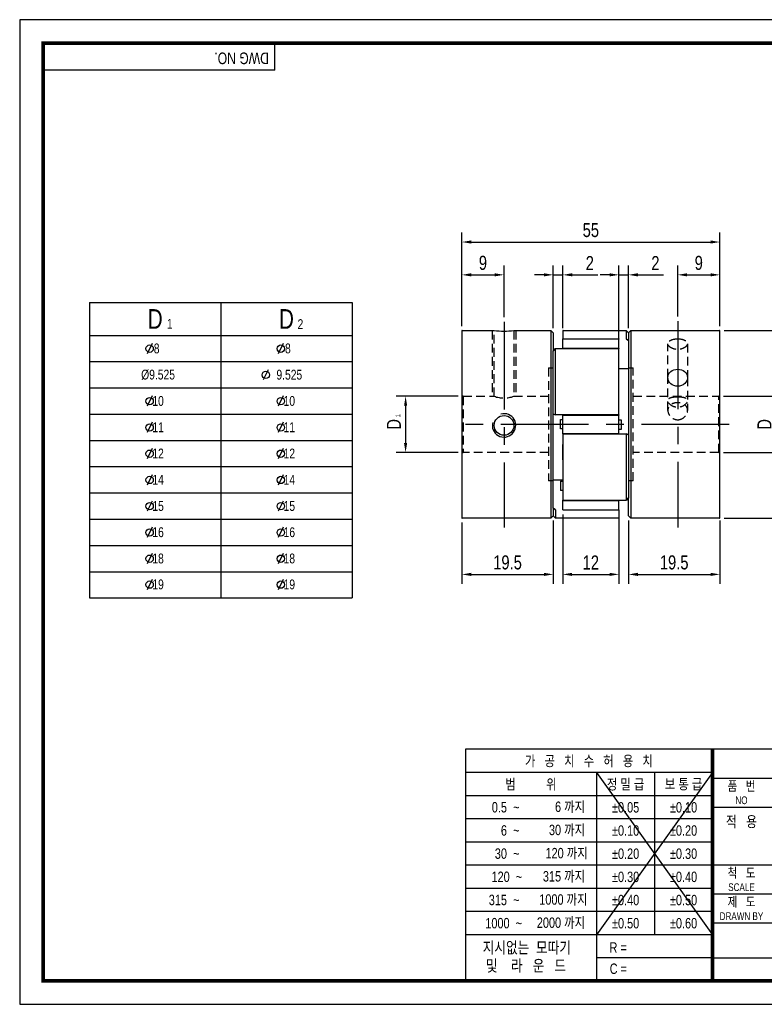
# Model space of a CAD drawing. Header units: millimetres. Extents: x 0 to 297, y 0 to 210.
# Tile 1 of 2: x 0 to 159, y 0 to 210. Entities that reach past the tile are written whole.
import ezdxf
from ezdxf.enums import TextEntityAlignment as Align

# ---------------------------------------------------------------- set-up
doc = ezdxf.new("R2010")
doc.units = ezdxf.units.MM
doc.header["$LTSCALE"] = 15
for name, pattern in [('CENTER', [2, 1.25, -0.25, 0.25, -0.25]), ('CENTER2', [1.125, 0.75, -0.125, 0.125, -0.125]), ('DASHED', [0.75, 0.5, -0.25]), ('HIDDEN', [0.375, 0.25, -0.125]), ('HIDDEN2', [0.1875, 0.125, -0.0625]), ('PHANTOM2', [1.25, 0.625, -0.125, 0.125, -0.125, 0.125, -0.125])]:
    doc.linetypes.add(name, pattern=pattern)
doc.layers.get('0').update_dxf_attribs({"linetype": 'CONTINUOUS'})
doc.layers.get('Defpoints').update_dxf_attribs({"linetype": 'CONTINUOUS'})
for name, color, linetype in [('BM', 2, 'CONTINUOUS'), ('C', 1, 'CENTER2'), ('CT', 1, 'CENTER'), ('D', 7, 'CONTINUOUS'), ('DIM', 7, 'CONTINUOUS'), ('H', 3, 'HIDDEN'), ('HD', 4, 'DASHED'), ('P', 4, 'PHANTOM2'), ('SJCA-40-D12_PART', 7, 'CONTINUOUS')]:
    doc.layers.add(name, color=color, linetype=linetype)
doc.styles.get("Standard").update_dxf_attribs({"font": 'Gulim.ttf', "width": 0.8, "height": 3})
doc.dimstyles.new('LIM', dxfattribs={"dimtxt": 2, "dimasz": 2, "dimexe": 2, "dimexo": 1, "dimgap": 1, "dimtad": 1, "dimdec": 3, "dimzin": 9, "dimdsep": 46, "dimtxsty": 'Standard', "dimcen": 3, "dimclrd": 1, "dimclre": 1, "dimadec": 0, "dimazin": 0, "dimtfac": 1, "dimtdec": 3, "dimtmove": 0, "dimatfit": 3, "dimfxl": 0, "dimtolj": 1, "dimtzin": 0, "dimarcsym": 0})

# ---------------------------------------------------------------- blocks, each defined once
blk = doc.blocks.new('*D101')
at = {"layer": 'Defpoints', "color": 0}
for p in [(103.33, 155.58), (103.33, 145.58), (94.33, 143.64)]:
    blk.add_point(p, dxfattribs=at)
at = {"layer": 'DIM', "color": 1, "lineweight": -2}
for p, q in [((94.33, 144.64), (94.33, 157.58)), ((103.33, 146.58), (103.33, 157.58)), ((96.33, 155.58), (101.33, 155.58))]:
    blk.add_line(p, q, dxfattribs=at)
at = {"layer": 'DIM', "color": 1}
for points in [[(96.33, 155.92), (96.33, 155.25), (94.33, 155.58)], [(101.33, 155.92), (101.33, 155.25), (103.33, 155.58)]]:
    blk.add_solid(points, dxfattribs=at)
at = {"layer": 'DIM', "color": 0, "insert": (98.83, 158.12), "char_height": 3, "attachment_point": 5}
blk.add_mtext('\\A1;9', dxfattribs=at)
blk = doc.blocks.new('*D102')
at = {"layer": 'Defpoints', "color": 0}
for p in [(115.88, 155.58), (113.83, 143.19), (115.88, 143.19)]:
    blk.add_point(p, dxfattribs=at)
at = {"layer": 'DIM', "color": 1, "lineweight": -2}
for p, q in [((113.83, 144.19), (113.83, 157.58)), ((115.88, 144.19), (115.88, 157.58)), ((111.83, 155.58), (109.83, 155.58)), ((113.83, 155.58), (115.88, 155.58)), ((117.88, 155.58), (123.37, 155.58))]:
    blk.add_line(p, q, dxfattribs=at)
at = {"layer": 'DIM', "color": 1}
for points in [[(111.83, 155.92), (111.83, 155.25), (113.83, 155.58)], [(117.88, 155.92), (117.88, 155.25), (115.88, 155.58)]]:
    blk.add_solid(points, dxfattribs=at)
at = {"layer": 'DIM', "color": 0, "insert": (121.63, 158.09), "char_height": 3, "attachment_point": 5}
blk.add_mtext('\\A1;2', dxfattribs=at)
blk = doc.blocks.new('*D103')
at = {"layer": 'Defpoints', "color": 0}
for p in [(129.88, 155.58), (129.88, 143.19), (127.85, 140.93)]:
    blk.add_point(p, dxfattribs=at)
at = {"layer": 'DIM', "color": 1, "lineweight": -2}
for p, q in [((127.85, 141.93), (127.85, 157.58)), ((129.88, 144.19), (129.88, 157.58)), ((125.85, 155.58), (123.85, 155.58)), ((127.85, 155.58), (129.88, 155.58)), ((131.88, 155.58), (137.37, 155.58))]:
    blk.add_line(p, q, dxfattribs=at)
at = {"layer": 'DIM', "color": 1}
for points in [[(125.85, 155.92), (125.85, 155.25), (127.85, 155.58)], [(131.88, 155.92), (131.88, 155.25), (129.88, 155.58)]]:
    blk.add_solid(points, dxfattribs=at)
at = {"layer": 'DIM', "color": 0, "insert": (135.63, 158.09), "char_height": 3, "attachment_point": 5}
blk.add_mtext('\\A1;2', dxfattribs=at)
blk = doc.blocks.new('*D104')
at = {"layer": 'Defpoints', "color": 0}
for p in [(149.38, 155.58), (140.38, 145.69), (149.38, 143.64)]:
    blk.add_point(p, dxfattribs=at)
at = {"layer": 'DIM', "color": 1, "lineweight": -2}
for p, q in [((140.38, 146.69), (140.38, 157.58)), ((149.38, 144.64), (149.38, 157.58)), ((142.38, 155.58), (147.38, 155.58))]:
    blk.add_line(p, q, dxfattribs=at)
at = {"layer": 'DIM', "color": 1}
for points in [[(142.38, 155.92), (142.38, 155.25), (140.38, 155.58)], [(147.38, 155.92), (147.38, 155.25), (149.38, 155.58)]]:
    blk.add_solid(points, dxfattribs=at)
at = {"layer": 'DIM', "color": 0, "insert": (144.88, 158.12), "char_height": 3, "attachment_point": 5}
blk.add_mtext('\\A1;9', dxfattribs=at)
blk = doc.blocks.new('*D105')
at = {"layer": 'Defpoints', "color": 0}
for p in [(94.33, 103.74), (113.83, 104.19), (113.83, 91.69)]:
    blk.add_point(p, dxfattribs=at)
at = {"layer": 'DIM', "color": 1, "lineweight": -2}
for p, q in [((113.83, 103.19), (113.83, 89.69)), ((94.33, 102.74), (94.33, 89.69)), ((96.33, 91.69), (111.83, 91.69))]:
    blk.add_line(p, q, dxfattribs=at)
at = {"layer": 'DIM', "color": 1}
for points in [[(96.33, 92.03), (96.33, 91.36), (94.33, 91.69)], [(111.83, 92.03), (111.83, 91.36), (113.83, 91.69)]]:
    blk.add_solid(points, dxfattribs=at)
at = {"layer": 'DIM', "color": 0, "insert": (104.08, 94.23), "char_height": 3, "attachment_point": 5}
blk.add_mtext('\\A1;19.5', dxfattribs=at)
blk = doc.blocks.new('*D106')
at = {"layer": 'Defpoints', "color": 0}
for p in [(129.88, 104.19), (149.38, 104.19), (149.38, 91.69)]:
    blk.add_point(p, dxfattribs=at)
at = {"layer": 'DIM', "color": 1, "lineweight": -2}
for p, q in [((129.88, 103.19), (129.88, 89.69)), ((149.38, 103.19), (149.38, 89.69)), ((131.88, 91.69), (147.38, 91.69))]:
    blk.add_line(p, q, dxfattribs=at)
at = {"layer": 'DIM', "color": 1}
for points in [[(131.88, 92.03), (131.88, 91.36), (129.88, 91.69)], [(147.38, 92.03), (147.38, 91.36), (149.38, 91.69)]]:
    blk.add_solid(points, dxfattribs=at)
at = {"layer": 'DIM', "color": 0, "insert": (139.63, 94.23), "char_height": 3, "attachment_point": 5}
blk.add_mtext('\\A1;19.5', dxfattribs=at)
blk = doc.blocks.new('*D107')
at = {"layer": 'Defpoints', "color": 0}
for p in [(149.13, 129.69), (161.38, 129.69), (149.13, 117.69)]:
    blk.add_point(p, dxfattribs=at)
at = {"layer": 'DIM', "color": 1, "lineweight": -2}
for p, q in [((150.13, 129.69), (163.38, 129.69)), ((161.38, 119.69), (161.38, 127.69)), ((150.13, 117.69), (163.38, 117.69))]:
    blk.add_line(p, q, dxfattribs=at)
at = {"layer": 'DIM', "color": 1}
for points in [[(161.05, 127.69), (161.71, 127.69), (161.38, 129.69)], [(161.05, 119.69), (161.71, 119.69), (161.38, 117.69)]]:
    blk.add_solid(points, dxfattribs=at)
at = {"layer": 'DIM', "color": 0, "insert": (158.88, 123.69), "char_height": 3, "attachment_point": 5, "rotation": 90}
blk.add_mtext('\\A1;D', dxfattribs=at)
blk = doc.blocks.new('*D108')
at = {"layer": 'Defpoints', "color": 0}
for p in [(149.33, 143.69), (149.33, 103.69), (168.38, 103.69)]:
    blk.add_point(p, dxfattribs=at)
at = {"layer": 'DIM', "color": 1, "lineweight": -2}
for p, q in [((150.33, 143.69), (170.38, 143.69)), ((168.38, 141.69), (168.38, 105.69)), ((150.33, 103.69), (170.38, 103.69))]:
    blk.add_line(p, q, dxfattribs=at)
at = {"layer": 'DIM', "color": 1}
for points in [[(168.05, 141.69), (168.71, 141.69), (168.38, 143.69)], [(168.05, 105.69), (168.71, 105.69), (168.38, 103.69)]]:
    blk.add_solid(points, dxfattribs=at)
at = {"layer": 'DIM', "color": 0, "insert": (165.84, 123.69), "char_height": 3, "attachment_point": 5, "rotation": 90}
blk.add_mtext('\\A1;%%C40', dxfattribs=at)
blk = doc.blocks.new('*D109')
at = {"layer": 'Defpoints', "color": 0}
for p in [(149.38, 162.58), (94.33, 143.64), (149.38, 143.64)]:
    blk.add_point(p, dxfattribs=at)
at = {"layer": 'DIM', "color": 1, "lineweight": -2}
for p, q in [((94.33, 144.64), (94.33, 164.58)), ((149.38, 144.64), (149.38, 164.58)), ((96.33, 162.58), (147.38, 162.58))]:
    blk.add_line(p, q, dxfattribs=at)
at = {"layer": 'DIM', "color": 1}
for points in [[(96.33, 162.92), (96.33, 162.25), (94.33, 162.58)], [(147.38, 162.92), (147.38, 162.25), (149.38, 162.58)]]:
    blk.add_solid(points, dxfattribs=at)
at = {"layer": 'DIM', "color": 0, "insert": (121.85, 165.12), "char_height": 3, "attachment_point": 5}
blk.add_mtext('\\A1;55', dxfattribs=at)
blk = doc.blocks.new('*D110')
at = {"layer": 'Defpoints', "color": 0}
for p in [(94.58, 129.69), (82.33, 117.69), (94.58, 117.69)]:
    blk.add_point(p, dxfattribs=at)
at = {"layer": 'DIM', "color": 1, "lineweight": -2}
for p, q in [((93.58, 129.69), (80.33, 129.69)), ((82.33, 127.69), (82.33, 119.69)), ((93.58, 117.69), (80.33, 117.69))]:
    blk.add_line(p, q, dxfattribs=at)
at = {"layer": 'DIM', "color": 1}
for points in [[(82, 127.69), (82.66, 127.69), (82.33, 129.69)], [(82, 119.69), (82.66, 119.69), (82.33, 117.69)]]:
    blk.add_solid(points, dxfattribs=at)
at = {"layer": 'DIM', "color": 0, "insert": (79.83, 123.69), "char_height": 3, "attachment_point": 5, "rotation": 90}
blk.add_mtext('\\A1;D', dxfattribs=at)
blk = doc.blocks.new('new block')
blk.add_line((19.04, 5.53), (17.5, 2.41))
blk.add_circle((18.3, 3.95), 1.12)
blk = doc.blocks.new('*D111')
at = {"layer": 'Defpoints', "color": 0}
for p in [(115.85, 105.49), (127.85, 105.49), (127.85, 91.69)]:
    blk.add_point(p, dxfattribs=at)
at = {"layer": 'DIM', "color": 1, "lineweight": -2}
for p, q in [((115.85, 104.49), (115.85, 89.69)), ((127.85, 104.49), (127.85, 89.69)), ((117.85, 91.69), (125.85, 91.69))]:
    blk.add_line(p, q, dxfattribs=at)
at = {"layer": 'DIM', "color": 1}
for points in [[(117.85, 92.03), (117.85, 91.36), (115.85, 91.69)], [(125.85, 92.03), (125.85, 91.36), (127.85, 91.69)]]:
    blk.add_solid(points, dxfattribs=at)
at = {"layer": 'DIM', "color": 0, "insert": (121.85, 94.23), "char_height": 3, "attachment_point": 5}
blk.add_mtext('\\A1;12', dxfattribs=at)

msp = doc.modelspace()

# ---------------------------------------------------------------- linework, layer by layer
for p, q in [((54.437, 199.2323), (54.437, 205)), ((54.437, 199.2323), (5, 199.2323)), ((14.9143, 149.6711), (14.9143, 86.6711)), ((14.9143, 149.6711), (70.9143, 149.6711)), ((70.9143, 149.6711), (70.9143, 86.6711)), ((14.9143, 86.6711), (70.9143, 86.6711)), ((95.0758, 54.437), (95.0758, 5)), ((147.8086, 54.437), (95.0758, 54.437)), ((292, 54.437), (147.8086, 54.437)), ((147.8086, 54.437), (147.8086, 5)), ((147.8086, 49.4295), (95.0758, 49.4295)), ((147.8086, 49.4295), (123.0901, 14.8235)), ((123.0901, 49.4295), (147.8086, 14.8235)), ((123.0901, 49.4295), (123.0901, 5)), ((135.4493, 49.4295), (135.4493, 14.8235)), ((147.8086, 48.2574), (292, 48.2574)), ((147.8086, 44.4858), (95.0758, 44.4858)), ((147.8086, 42.0778), (292, 42.0778)), ((147.8086, 39.5421), (95.0758, 39.5421)), ((147.8086, 34.5984), (95.0758, 34.5984)), ((147.8086, 29.6547), (95.0758, 29.6547)), ((147.8086, 29.7185), (292, 29.7185)), ((147.8086, 24.711), (95.0758, 24.711)), ((147.8086, 23.5389), (221.9642, 23.5389)), ((147.8086, 19.7673), (95.0758, 19.7673)), ((147.8086, 17.3593), (292, 17.3593)), ((147.8086, 14.8235), (95.0758, 14.8235)), ((147.8086, 9.8798), (123.0901, 9.8798)), ((147.8086, 9.8798), (221.9642, 9.8798))]:
    msp.add_line(p, q)
at = {"color": 4}
for p, q in [((42.9143, 149.6711), (42.9143, 86.6711)), ((14.9143, 142.6711), (70.9143, 142.6711))]:
    msp.add_line(p, q, dxfattribs=at)
at = {"color": 1}
for p, q in [((14.9143, 137.0711), (70.9143, 137.0711)), ((14.9143, 131.4711), (70.9143, 131.4711)), ((14.9143, 125.8711), (70.9143, 125.8711)), ((14.9143, 120.2711), (70.9143, 120.2711)), ((14.9143, 114.6711), (70.9143, 114.6711)), ((14.9143, 109.0711), (70.9143, 109.0711)), ((14.9143, 103.4711), (70.9143, 103.4711)), ((14.9143, 97.8711), (70.9143, 97.8711)), ((14.9143, 92.2711), (70.9143, 92.2711))]:
    msp.add_line(p, q, dxfattribs=at)
msp.add_lwpolyline([(297, 210), (0, 210), (0, 0), (297, 0)], close=True)
msp.add_lwpolyline([(292, 205, 0.8, 0.8, 0), (5, 205, 0.8, 0.8, 0), (5, 5, 0.8, 0.8, 0), (292, 5, 0.8, 0.8, 0)], format="xyseb", close=True)
at = {"const_width": 0.824}
msp.add_lwpolyline([(147.8086, 5), (147.8086, 54.437)], dxfattribs=at)
at = {"layer": 'BM', "linetype": 'Continuous'}
for p, q in [((94.3299, 143.6427), (94.3299, 103.7427)), ((94.3799, 143.6927), (101.2299, 143.6927)), ((105.4226, 143.6927), (113.3299, 143.6927)), ((113.3299, 143.6927), (113.8299, 143.1927)), ((113.3299, 143.6927), (113.3299, 103.6927)), ((113.8299, 143.1927), (113.8299, 139.3553)), ((115.8799, 143.6427), (115.8799, 141.9039)), ((115.9299, 143.6927), (129.3799, 143.6927)), ((129.3799, 143.6927), (129.8799, 143.1927)), ((129.3799, 143.6927), (129.3799, 141.9495)), ((129.8799, 143.1927), (130.3799, 143.6927)), ((129.8799, 143.1927), (129.8799, 141.5838)), ((130.3799, 143.6927), (149.3299, 143.6927)), ((130.3799, 143.6927), (130.3799, 103.6927)), ((149.3799, 103.7427), (149.3799, 143.6427)), ((115.8549, 141.8971), (115.8849, 141.9118)), ((115.8549, 139.9677), (115.8549, 141.8971)), ((115.8849, 141.9118), (127.8249, 141.9118)), ((127.8249, 141.9118), (127.8549, 141.8971)), ((127.8549, 139.9677), (127.8549, 141.8971)), ((129.457, 141.862), (129.8799, 141.5838)), ((129.8799, 141.5838), (129.8799, 121.4643)), ((114.2528, 139.8554), (113.8299, 139.3553)), ((113.8299, 125.9211), (113.8299, 139.3553)), ((114.3203, 139.9028), (127.7799, 139.9028)), ((114.3299, 125.749), (114.3299, 139.8933)), ((115.8549, 139.9677), (115.8549, 139.9028)), ((115.8849, 139.947), (115.8549, 139.9677)), ((115.8849, 139.947), (127.8249, 139.947)), ((115.8849, 139.9028), (115.8849, 139.947)), ((127.8549, 139.9677), (127.8249, 139.947)), ((127.8249, 139.947), (127.8249, 139.8746)), ((127.8299, 125.7438), (127.8299, 139.8528)), ((127.8549, 131.2487), (127.8549, 139.9677)), ((129.8799, 135.5536), (127.8549, 135.5536)), ((127.8549, 127.9881), (127.8549, 131.2487)), ((127.8549, 127.9881), (127.8249, 128.0188)), ((127.8549, 125.622), (127.8549, 127.9881)), ((113.8299, 125.9211), (114.2528, 125.6993)), ((113.8299, 105.8016), (113.8299, 125.9211)), ((127.7799, 125.6938), (114.2748, 125.6938)), ((115.3549, 122.7594), (115.3549, 124.7594)), ((115.3549, 124.7594), (115.8549, 124.7594)), ((115.8549, 125.6993), (115.8549, 125.622)), ((115.8549, 125.622), (115.8849, 125.6576)), ((115.8549, 121.7633), (115.8549, 125.622)), ((115.8849, 125.6576), (115.8849, 125.6938)), ((115.8849, 125.6576), (127.8249, 125.6576)), ((127.8249, 125.722), (127.8249, 125.6576)), ((127.8249, 125.6576), (127.8549, 125.622)), ((127.8549, 121.7633), (127.8549, 125.622)), ((127.8549, 124.6259), (128.3549, 124.6259)), ((128.3549, 124.6259), (128.3549, 122.6259)), ((115.8549, 122.7594), (115.3549, 122.7594)), ((128.3549, 122.6259), (127.8549, 122.6259)), ((115.8549, 121.7633), (115.8549, 119.3973)), ((115.8849, 121.7278), (115.8549, 121.7633)), ((115.8799, 121.6416), (115.8799, 107.5326)), ((115.8849, 121.7278), (127.8249, 121.7278)), ((115.8849, 121.6633), (115.8849, 121.7278)), ((115.9299, 121.6916), (129.435, 121.6916)), ((127.8549, 121.7633), (127.8249, 121.7278)), ((127.8249, 121.7278), (127.8249, 121.6916)), ((127.8549, 121.6916), (127.8549, 121.7633)), ((129.3799, 121.6364), (129.3799, 107.4921)), ((129.8799, 121.4643), (129.8799, 108.03)), ((115.8549, 116.1367), (115.8549, 119.3973)), ((115.8549, 116.1367), (115.8549, 107.4176)), ((113.8299, 111.8318), (115.8549, 111.8318)), ((115.3549, 111.559), (115.3549, 109.559)), ((115.3549, 111.559), (115.8549, 111.559)), ((115.8549, 109.559), (115.3549, 109.559)), ((115.8549, 107.4176), (115.8849, 107.4384)), ((115.8549, 105.4883), (115.8549, 107.4176)), ((115.8849, 107.4384), (115.8849, 107.5108)), ((115.8849, 107.4384), (127.8249, 107.4384)), ((129.3895, 107.4826), (115.9299, 107.4826)), ((127.8249, 107.4826), (127.8249, 107.4384)), ((127.8249, 107.4384), (127.8549, 107.4176)), ((127.8549, 107.4176), (127.8549, 107.4826)), ((127.8549, 105.4883), (127.8549, 107.4176)), ((129.457, 107.5299), (129.8799, 108.03)), ((129.8799, 104.1927), (129.8799, 108.03)), ((114.2528, 105.5234), (113.8299, 105.8016)), ((113.8299, 105.8016), (113.8299, 104.1927)), ((114.3299, 105.4358), (114.3299, 103.6927)), ((115.8849, 105.4735), (115.8549, 105.4883)), ((115.8849, 105.4735), (127.8249, 105.4735)), ((127.8549, 105.4883), (127.8249, 105.4735)), ((127.8299, 105.4815), (127.8299, 103.7427)), ((113.3299, 103.6927), (94.3799, 103.6927)), ((113.8299, 104.1927), (113.3299, 103.6927)), ((114.3299, 103.6927), (113.8299, 104.1927)), ((127.7799, 103.6927), (114.3299, 103.6927)), ((130.3799, 103.6927), (129.8799, 104.1927)), ((149.3299, 103.6927), (130.3799, 103.6927))]:
    msp.add_line(p, q, dxfattribs=at)
at = {"layer": 'BM', "linetype": 'HIDDEN2'}
for p, q in [((115.8849, 141.9118), (115.8549, 141.8971)), ((127.8549, 141.8971), (127.8249, 141.9118)), ((129.8799, 141.5838), (129.457, 141.862)), ((114.32, 139.9028), (114.3203, 139.9028)), ((115.8549, 139.9677), (115.8849, 139.947)), ((127.8249, 139.947), (127.8549, 139.9677)), ((127.8249, 128.0188), (127.8549, 127.9881)), ((115.8849, 125.6576), (115.8549, 125.622)), ((127.8549, 125.622), (127.8249, 125.6576)), ((115.8549, 121.7633), (115.8849, 121.7278)), ((127.8249, 121.7278), (127.8549, 121.7633)), ((115.8849, 111.8361), (115.8549, 111.8413)), ((115.8549, 111.8413), (115.8849, 111.8361)), ((115.8849, 107.4384), (115.8549, 107.4176)), ((127.8549, 107.4176), (127.8249, 107.4384)), ((129.3898, 107.4826), (129.3895, 107.4826)), ((129.8799, 108.03), (129.457, 107.5299)), ((113.8299, 105.8016), (114.2528, 105.5234)), ((115.8549, 105.4883), (115.8849, 105.4735)), ((127.8249, 105.4735), (127.8549, 105.4883))]:
    msp.add_line(p, q, dxfattribs=at)
at = {"layer": 'BM', "linetype": 'Continuous'}
msp.add_circle((103.3299, 123.4705), 2.1, dxfattribs=at)
for centre, radius, start, end in [((94.3799, 143.6427), 0.05, 90, 180), ((103.3299, 163.5801), 19.998, 263.972212, 276.027779), ((115.9299, 143.6427), 0.05, 90, 180), ((129.5657, 142.0354), 0.2047, 204.807685, 237.909617), ((127.7799, 139.8528), 0.05, 0, 90), ((127.7799, 125.7438), 0.05, 270, 0), ((115.9299, 121.6416), 0.05, 90, 180), ((115.9299, 107.5326), 0.05, 180, 270), ((114.1441, 105.3499), 0.2047, 24.807685, 57.909617), ((94.3799, 103.7427), 0.05, 180, 270), ((127.7799, 103.7427), 0.05, 270, 0), ((149.3299, 103.7427), 0.05, 270, 0)]:
    msp.add_arc(centre, radius, start, end, dxfattribs=at)
at = {"layer": 'BM', "color": 1, "linetype": 'Continuous'}
msp.add_arc((103.3299, 123.4705), 2.5, 165, 105, dxfattribs=at)
at = {"layer": 'BM', "linetype": 'Continuous'}
for points, knots in [([(114.2528, 139.8554), (114.2582, 139.8619), (114.2641, 139.868), (114.27, 139.8734), (114.2769, 139.8799), (114.2841, 139.8856), (114.291, 139.8903), (114.2975, 139.8947), (114.304, 139.8983), (114.3098, 139.9005), (114.3139, 139.902), (114.3178, 139.9029), (114.321, 139.9028), (114.3235, 139.9027), (114.3256, 139.902), (114.3272, 139.9006), (114.3285, 139.8994), (114.3294, 139.8978), (114.3297, 139.8956), (114.3298, 139.8949), (114.3299, 139.8941), (114.3299, 139.8933)], [0, 0, 0, 0, 0.18808963, 0.18808963, 0.18808963, 0.40977389, 0.40977389, 0.40977389, 0.61864419, 0.61864419, 0.61864419, 0.76444172, 0.76444172, 0.76444172, 0.87611138, 0.87611138, 0.87611138, 0.96887664, 0.96887664, 0.96887664, 1, 1, 1, 1]), ([(142.4799, 133.6927), (142.4773, 134.1736), (142.2467, 134.6294), (141.4686, 135.2682), (140.9194, 135.4499), (139.8229, 135.4462), (139.279, 135.2641), (138.4982, 134.611), (138.2775, 134.1513), (138.2823, 133.201), (138.5119, 132.7137), (139.2892, 132.0166), (139.8328, 131.8078), (140.9429, 131.8116), (141.4849, 132.0243), (142.2563, 132.7266), (142.4825, 133.2117), (142.4799, 133.6927)], [0, 0, 0, 0, 0.125, 0.125, 0.25, 0.25, 0.375, 0.375, 0.5, 0.5, 0.625, 0.625, 0.75, 0.75, 0.875, 0.875, 1, 1, 1, 1]), ([(114.3299, 125.749), (114.3299, 125.7445), (114.3293, 125.74), (114.3282, 125.7358), (114.327, 125.7315), (114.3254, 125.7275), (114.3235, 125.7239), (114.3207, 125.7187), (114.3173, 125.7142), (114.3136, 125.7105), (114.3085, 125.7053), (114.3027, 125.7014), (114.2967, 125.6987), (114.2893, 125.6953), (114.2814, 125.6937), (114.2737, 125.6938), (114.2665, 125.694), (114.2594, 125.6957), (114.2528, 125.6993)], [0, 0, 0, 0, 0.09889407, 0.09889407, 0.09889407, 0.19697745, 0.19697745, 0.19697745, 0.33570661, 0.33570661, 0.33570661, 0.52868589, 0.52868589, 0.52868589, 0.77273027, 0.77273027, 0.77273027, 1, 1, 1, 1]), ([(129.457, 107.5299), (129.4515, 107.5235), (129.4457, 107.5174), (129.4398, 107.5119), (129.4328, 107.5055), (129.4257, 107.4997), (129.4188, 107.495), (129.4122, 107.4906), (129.4058, 107.4871), (129.3999, 107.4849), (129.3959, 107.4834), (129.392, 107.4825), (129.3888, 107.4826), (129.3863, 107.4827), (129.3841, 107.4834), (129.3826, 107.4848), (129.3813, 107.4859), (129.3804, 107.4876), (129.3801, 107.4898), (129.38, 107.4905), (129.3799, 107.4913), (129.3799, 107.4921)], [0, 0, 0, 0, 0.18808963, 0.18808963, 0.18808963, 0.40977389, 0.40977389, 0.40977389, 0.61864419, 0.61864419, 0.61864419, 0.76444172, 0.76444172, 0.76444172, 0.87611138, 0.87611138, 0.87611138, 0.96887664, 0.96887664, 0.96887664, 1, 1, 1, 1])]:
    msp.add_open_spline(points, degree=3, knots=knots, dxfattribs=at)
at = {"layer": 'C'}
msp.add_line((147.8086, 49.4295), (147.8086, 49.3961), dxfattribs=at)
at = {"layer": 'CT'}
for p, q in [((103.3299, 145.5821), (103.3299, 101.6927)), ((140.3799, 145.6927), (140.3799, 101.6927)), ((151.3799, 123.6927), (92.3299, 123.6927))]:
    msp.add_line(p, q, dxfattribs=at)
at = {"layer": 'H'}
msp.add_line((147.8086, 49.3128), (147.8086, 49.2711), dxfattribs=at)
at = {"layer": 'HD', "linetype": 'HIDDEN2'}
for p, q in [((100.8299, 143.6927), (100.8299, 129.6927)), ((101.2299, 129.6902), (101.2299, 143.6927)), ((105.4299, 143.6927), (105.4299, 129.69)), ((105.8299, 143.6927), (105.8299, 129.6927)), ((138.2799, 133.6841), (138.2799, 140.9021)), ((142.4799, 140.9021), (142.4799, 133.6841)), ((112.8299, 135.7427), (113.8299, 135.7427)), ((112.8299, 135.7427), (112.8299, 111.6427)), ((129.8799, 135.7427), (130.8799, 135.7427)), ((130.8799, 111.6427), (130.8799, 135.7427)), ((138.2799, 126.6828), (138.2799, 133.6841)), ((142.4799, 133.6841), (142.4799, 126.6829)), ((94.3299, 129.9427), (94.5799, 129.6927)), ((94.5799, 129.6927), (101.237, 129.6927)), ((94.5799, 129.6927), (94.5799, 117.6927)), ((105.4224, 129.6927), (112.8299, 129.6927)), ((130.8799, 129.6927), (149.1299, 129.6927)), ((149.1299, 129.6927), (149.3799, 129.9427)), ((149.1299, 117.6927), (149.1299, 129.6927)), ((94.5799, 117.6927), (94.3299, 117.4427)), ((112.8299, 117.6927), (94.5799, 117.6927)), ((149.1299, 117.6927), (130.8799, 117.6927)), ((149.3799, 117.4427), (149.1299, 117.6927)), ((113.8299, 111.6427), (112.8299, 111.6427)), ((130.8799, 111.6427), (129.8799, 111.6427))]:
    msp.add_line(p, q, dxfattribs=at)
msp.add_arc((103.3299, 135.2671), 5.9568, 249.357481, 290.642456, dxfattribs=at)
for points in [[(140.3799, 141.8756), (140.9353, 141.8756), (141.478, 141.7823), (142.2524, 141.4374), (142.4798, 141.1806), (142.48, 140.6218), (142.2571, 140.3218), (141.4734, 139.8716), (140.9291, 139.7351), (139.8323, 139.7348), (139.284, 139.8735), (138.5091, 140.3175), (138.2806, 140.6167), (138.2791, 141.1825), (138.5065, 141.4367), (139.2806, 141.782), (139.8245, 141.8756), (140.3799, 141.8756)], [(140.3799, 129.5667), (139.82, 129.5667), (139.2773, 129.5244), (138.5068, 129.2815), (138.2777, 129.0646), (138.2821, 128.4748), (138.5131, 128.1087), (139.2828, 127.5279), (139.8272, 127.3231), (140.9301, 127.3225), (141.4749, 127.5263), (142.2491, 128.1105), (142.4772, 128.4735), (142.4825, 129.0641), (142.2538, 129.2813), (141.4813, 129.5247), (140.9398, 129.5667), (140.3799, 129.5667)], [(140.3799, 124.6739), (139.8201, 124.6739), (139.279, 124.9216), (138.511, 125.6855), (138.2804, 126.2031), (138.2794, 127.162), (138.5092, 127.5931), (139.2818, 128.1638), (139.8278, 128.3147), (140.9303, 128.315), (141.4763, 128.1652), (142.2529, 127.5913), (142.48, 127.1635), (142.4797, 126.2037), (142.2494, 125.6859), (141.4793, 124.9203), (140.9397, 124.6739), (140.3799, 124.6739)]]:
    msp.add_open_spline(points, degree=3, knots=[0, 0, 0, 0, 0.125, 0.125, 0.25, 0.25, 0.375, 0.375, 0.5, 0.5, 0.625, 0.625, 0.75, 0.75, 0.875, 0.875, 1, 1, 1, 1], dxfattribs=at)
at = {"layer": 'P'}
msp.add_line((147.8086, 49.221), (147.8086, 49.1627), dxfattribs=at)
at = {"layer": 'SJCA-40-D12_PART', "color": 7, "linetype": 'HIDDEN2'}
msp.add_line((129.457, 121.6861), (129.8799, 121.4643), dxfattribs=at)
at = {"layer": 'SJCA-40-D12_PART', "color": 7, "linetype": 'Continuous'}
msp.add_line((129.8799, 121.4643), (129.457, 121.6861), dxfattribs=at)
msp.add_arc((149.3299, 143.6427), 0.05, 0, 90, dxfattribs=at)
msp.add_open_spline([(129.3799, 121.6364), (129.3799, 121.6408), (129.3805, 121.6454), (129.3816, 121.6496), (129.3827, 121.6538), (129.3844, 121.6579), (129.3863, 121.6615), (129.3891, 121.6666), (129.3925, 121.6711), (129.3962, 121.6749), (129.4013, 121.68), (129.4071, 121.684), (129.4131, 121.6867), (129.4205, 121.6901), (129.4284, 121.6917), (129.4361, 121.6915), (129.4432, 121.6914), (129.4504, 121.6896), (129.457, 121.6861)], degree=3, knots=[0, 0, 0, 0, 0.09889407, 0.09889407, 0.09889407, 0.19697745, 0.19697745, 0.19697745, 0.33570661, 0.33570661, 0.33570661, 0.52868589, 0.52868589, 0.52868589, 0.77273027, 0.77273027, 0.77273027, 1, 1, 1, 1], dxfattribs=at)

# ---------------------------------------------------------------- block references
at = {"xscale": 0.6999999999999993, "yscale": 0.7000000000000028, "zscale": 0.7}
for p in [(14.9143, 137.0711), (42.9143, 137.0711), (39.6898, 131.4711), (14.9143, 125.8711), (42.9143, 125.8711), (14.9143, 120.2711), (42.9143, 120.2711), (14.9143, 114.6711), (42.9143, 114.6711), (14.9143, 109.0711), (42.9143, 109.0711), (14.9143, 103.4711), (42.9143, 103.4711), (14.9143, 97.8711), (42.9143, 97.8711), (14.9143, 92.2711), (42.9143, 92.2711), (14.9143, 86.7452), (42.9143, 86.7452)]:
    msp.add_blockref('new block', p, dxfattribs=at)

# ---------------------------------------------------------------- texts
at = {"color": 0}
for s, insert, char_height, width, attachment_point in [('D', (28.9143, 146.1711), 4.2, 28, 5), ('D', (56.9143, 146.1711), 4.2, 28, 5), ('1', (31.4101, 146.196), 2.1, 6.3, 1), ('2', (59.2805, 146.1156), 2.1, 3.36, 1), (' 8', (28.9143, 139.8711), 2.1, 28, 5), (' 8', (56.9143, 139.8711), 2.1, 28, 5), ('  %%C9.525', (28.9143, 134.2711), 2.1, 28, 5), ('  9.525', (56.9143, 134.2711), 2.1, 28, 5), ('  10', (28.9143, 128.6711), 2.1, 28, 5), ('  10', (56.9143, 128.6711), 2.1, 28, 5), ('  11', (28.9143, 123.0711), 2.1, 28, 5), ('  11', (56.9143, 123.0711), 2.1, 28, 5), ('  12', (28.9143, 117.4711), 2.1, 28, 5), ('  12', (56.9143, 117.4711), 2.1, 28, 5), ('  14', (28.9143, 111.8711), 2.1, 28, 5), ('  14', (56.9143, 111.8711), 2.1, 28, 5), ('  15', (28.9143, 106.2711), 2.1, 28, 5), ('  15', (56.9143, 106.2711), 2.1, 28, 5), ('  16', (28.9143, 100.6711), 2.1, 28, 5), ('  16', (56.9143, 100.6711), 2.1, 28, 5), ('  18', (28.9143, 95.0711), 2.1, 28, 5), ('  18', (56.9143, 95.0711), 2.1, 28, 5), ('  19', (28.9143, 89.5452), 2.1, 28, 5), ('  19', (56.9143, 89.5452), 2.1, 28, 5)]:
    msp.add_mtext(s, dxfattribs=dict(at, insert=insert, char_height=char_height, width=width, attachment_point=attachment_point))
at = {"layer": 'D', "width": 0.8}
msp.add_text('DWG NO.', height=2.47185, rotation=180, dxfattribs=at).set_placement((53.1681, 203.0007))
for s, height, p in [('가   공   치   수   허   용   치', 2.224667, (121.4422, 51.9333)), ('범          위', 2.224667, (109.0829, 46.9576)), ('정 밀 급', 2.22467, (129.2697, 46.9576)), ('보 통 급', 2.22467, (141.629, 46.9576)), ('품   번', 2.05988, (153.9882, 46.6095)), ('NO', 1.6479, (153.9882, 43.5197)), ('%%p0.05', 2.22467, (129.2697, 42.0139)), ('%%p0.10', 2.22467, (141.629, 42.0139)), ('적   용', 2.30706, (153.9882, 38.988)), ('%%p0.10', 2.22467, (129.2697, 37.0702)), ('%%p0.20', 2.22467, (141.629, 37.0702)), ('%%p0.20', 2.22467, (129.2697, 32.1265)), ('%%p0.30', 2.22467, (141.629, 32.1265)), ('척   도', 2.05988, (153.9882, 28.0706)), ('%%p0.30', 2.22467, (129.2697, 27.1828)), ('%%p0.40', 2.22467, (141.629, 27.1828)), ('SCALE', 1.6479, (153.9882, 24.9808)), ('%%p0.40', 2.22467, (129.2697, 22.2391)), ('%%p0.50', 2.22467, (141.629, 22.2391)), ('제   도', 2.05988, (153.9882, 21.891)), ('%%p0.50', 2.22467, (129.2697, 17.2954)), ('%%p0.60', 2.22467, (141.629, 17.2954))]:
    msp.add_text(s, height=height, dxfattribs=at).set_placement(p, align=Align.MIDDLE)
msp.add_text('DRAWN BY', height=1.6479, dxfattribs=at).set_placement((153.9882, 17.9772), align=Align.CENTER)
at = {"layer": 'D', "linetype": 'ByBlock', "width": 0.8}
for s, height, p in [('지시없는  모따기', 2.47185, (98.783, 10.8675)), ('및    라   운   드', 2.471852, (99.4623, 6.9968))]:
    msp.add_text(s, height=height, dxfattribs=at).set_placement(p)
at = {"layer": 'D', "width": 0.8}
for s, p in [('R = ', (125.8389, 10.9999)), ('C = ', (125.878, 6.4776))]:
    msp.add_text(s, height=2.22467, dxfattribs=at).set_placement(p)
at = {"layer": 'D', "char_height": 2.22467, "attachment_point": 6}
for s, insert, width in [('0.5  ~', (106.6111, 42.0139), 8.231062), ('6 까지', (120.6182, 42.0139), 9.803532), ('6  ~', (106.6111, 37.0702), 8.231022), ('30 까지', (120.6182, 37.0702), 9.803491), ('120 까지', (121.1758, 32.1265), 12.652424), ('30  ~', (106.6111, 32.1265), 8.231022), ('120  ~', (107.1976, 27.1828), 8.937991), ('315 까지', (120.6182, 27.1828), 12.097781), ('315  ~', (106.6111, 22.2391), 9.885083), ('1000 까지', (121.1426, 22.2391), 13.382285), ('2000 까지', (120.6182, 17.2954), 12.974319), ('1000  ~', (107.1704, 17.2954), 14.528725)]:
    msp.add_mtext(s, dxfattribs=dict(at, insert=insert, width=width))
at = {"layer": 'DIM', "insert": (80.1939, 125.1905), "char_height": 1, "width": 10.8, "attachment_point": 1, "rotation": 90}
msp.add_mtext('1', dxfattribs=at)

# ---------------------------------------------------------------- dimensions: what is measured, and where the dimension line sits
at = {"layer": 'DIM'}
for base, p1, p2, text, picture, middle in [((149.3799, 162.5821), (94.3299, 143.6427), (149.3799, 143.6427), '55', '*D109', (121.8549, 165.1181)), ((115.8799, 155.5821), (113.8299, 143.1927), (115.8799, 143.1927), '2', '*D102', (121.6261, 158.0861)), ((129.8799, 155.5821), (127.8549, 140.9324), (129.8799, 143.1927), '2', '*D103', (135.6261, 158.0861))]:
    dim = msp.add_linear_dim(base=base, p1=p1, p2=p2, text=text, dimstyle='LIM', dxfattribs=at)
    dim.commit()
    dim.dimension.update_dxf_attribs({"geometry": picture, "text_midpoint": middle})
for base, p1, p2, picture, middle in [((103.3299, 155.5821), (94.3299, 143.6427), (103.3299, 145.5821), '*D101', (98.8299, 158.1201)), ((149.3799, 155.5821), (140.3799, 145.6927), (149.3799, 143.6427), '*D104', (144.8799, 158.1201)), ((127.8549, 91.6927), (115.8549, 105.4883), (127.8549, 105.4883), '*D111', (121.8549, 94.2346)), ((113.8299, 91.6927), (94.3299, 103.7427), (113.8299, 104.1927), '*D105', (104.0799, 94.2346)), ((149.3799, 91.6927), (129.8799, 104.1927), (149.3799, 104.1927), '*D106', (139.6299, 94.2346))]:
    dim = msp.add_linear_dim(base=base, p1=p1, p2=p2, dimstyle='LIM', dxfattribs=at)
    dim.commit()
    dim.dimension.update_dxf_attribs({"geometry": picture, "text_midpoint": middle})
for base, p1, p2, text, picture, middle in [((168.3799, 103.6927), (149.3299, 143.6927), (149.3299, 103.6927), '%%C<>', '*D108', (165.8399, 123.6927)), ((82.3299, 117.6927), (94.5799, 129.6927), (94.5799, 117.6927), 'D', '*D110', (79.8279, 123.6927)), ((161.3799, 129.6927), (149.1299, 117.6927), (149.1299, 129.6927), 'D', '*D107', (158.8779, 123.6927))]:
    dim = msp.add_linear_dim(base=base, p1=p1, p2=p2, angle=90, text=text, dimstyle='LIM', dxfattribs=at)
    dim.commit()
    dim.dimension.update_dxf_attribs({"geometry": picture, "text_midpoint": middle})

doc.saveas('drawing.dxf')
